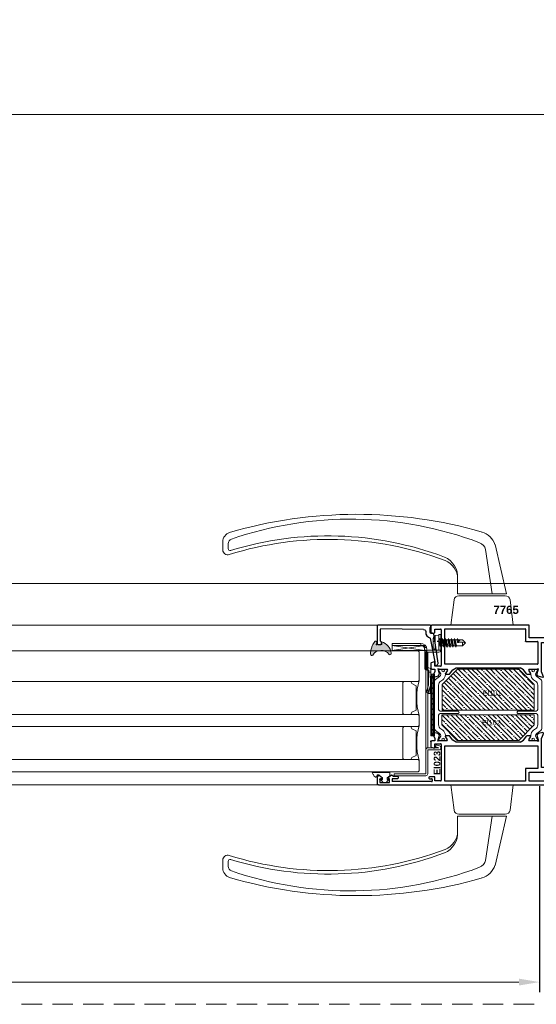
# Model space of a CAD drawing. Header units: millimetres. Extents: x -1427 to 15787, y -1578 to 5789.
# Tile 84 of 146: x 1547 to 1572, y -385 to -337. Entities that reach past the tile are written whole.
import ezdxf

# ---------------------------------------------------------------- set-up
doc = ezdxf.new("R2010")
doc.units = ezdxf.units.MM
for name, pattern in [('2', [1.5, 1, -0.5]), ('CENTER2', [1.125, 0.75, -0.125, 0.125, -0.125]), ('DASHED', [19.05, 12.7, -6.35])]:
    doc.linetypes.add(name, pattern=pattern)
for name, color, linetype, lineweight in [('_Obwiednia', 2, 'Continuous', 30), ('A_wymiary', 7, 'Continuous', 5), ('Akcesoria', 35, 'Continuous', 9), ('Kreskowanie', 252, 'Continuous', 5), ('Obwiednia', 2, 'Continuous', 30), ('Opisy profile', 7, 'Continuous', 20), ('PROFIL', 2, 'Continuous', 18), ('PROMATEC', 7, 'Continuous', 9), ('Przekładka', 4, 'Continuous', 18), ('Stal', 1, 'Continuous', 20), ('Taśma', 130, 'Continuous', 9), ('Uszczelki', 1, 'Continuous', 9), ('WYMIAR', 4, 'Continuous', 9), ('Wypełnienia', 140, 'Continuous', 18)]:
    doc.layers.add(name, color=color, linetype=linetype, lineweight=lineweight)
doc.layers.add('OSIE', color=4, linetype='CENTER2')
doc.styles.add('Arial', font='arial.ttf')
doc.styles.get("Standard").update_dxf_attribs({"font": 'arial.ttf'})
doc.dimstyles.new('1_10', dxfattribs={"dimtxt": 20, "dimasz": 10, "dimexe": 5, "dimexo": 0.625, "dimtad": 1, "dimdec": 0, "dimtxsty": 'Arial', "dimcen": 10, "dimclrd": 1, "dimclre": 1, "dimclrt": 7, "dimadec": 0, "dimazin": 0, "dimtfac": 1, "dimtdec": 0, "dimtmove": 0, "dimatfit": 3, "dimfxl": 1, "dimtfillclr": 7, "dimlwd": -1, "dimarcsym": 0})
doc.dimstyles.new('Renata', dxfattribs={"dimtxt": 5, "dimasz": 5, "dimexe": 1.25, "dimexo": 0.625, "dimtad": 1, "dimdec": 0, "dimtxsty": 'Arial', "dimcen": 2.5, "dimclrd": 1, "dimclre": 1, "dimclrt": 7, "dimadec": 0, "dimazin": 0, "dimtfac": 1, "dimtdec": 0, "dimtmove": 0, "dimatfit": 3, "dimfxl": 1, "dimfxlon": 1, "dimtfillclr": 7, "dimlwd": -1, "dimarcsym": 0})

# ---------------------------------------------------------------- blocks, each defined once
blk = doc.blocks.new('7765P')
at = {"layer": '_Obwiednia'}
for p, q in [((2553.06, 1657.08), (2553.45, 1657.43)), ((2553.45, 1657.43), (2555.89, 1656.45)), ((2568.95, 1659.25), (2569.45, 1659.75)), ((2568.95, 1658.95), (2568.95, 1659.25)), ((2568.95, 1658.95), (2569.15, 1658.75)), ((2569.95, 1658.75), (2569.15, 1658.75)), ((2569.45, 1659.75), (2571.95, 1659.75)), ((2569.95, 1658.75), (2570.15, 1658.75)), ((2570.15, 1658.75), (2570.15, 1658.55)), ((2570.15, 1656.65), (2570.15, 1658.55)), ((2572.45, 1659.75), (2571.95, 1659.75)), ((2572.45, 1659.25), (2572.45, 1659.75)), ((2572.45, 1659.25), (2572.45, 1650.95)), ((2553.06, 1657.08), (2553.66, 1654.86)), ((2554.31, 1654.21), (2553.66, 1654.86)), ((2554.31, 1654.21), (2557.31, 1654.99)), ((2555.89, 1656.45), (2569.95, 1656.45)), ((2557.31, 1654.99), (2557.15, 1654.4)), ((2557.15, 1650.55), (2557.15, 1654.4)), ((2559.55, 1654.45), (2559.55, 1654.65)), ((2559.55, 1654.65), (2559.75, 1654.65)), ((2559.55, 1654.45), (2559.55, 1609.45)), ((2570.45, 1654.65), (2559.75, 1654.65)), ((2569.95, 1656.45), (2570.15, 1656.45)), ((2570.15, 1656.45), (2570.15, 1656.65)), ((2570.45, 1654.65), (2570.65, 1654.65)), ((2570.65, 1654.65), (2570.65, 1654.45)), ((2570.65, 1648.85), (2570.65, 1654.45)), ((2554.65, 1651.05), (2554.95, 1651.22)), ((2554.65, 1649.35), (2554.65, 1651.05)), ((2554.65, 1649.35), (2556.79, 1647.76)), ((2554.95, 1651.22), (2556.7, 1650.25)), ((2556.7, 1650.25), (2557.15, 1650.55)), ((2556.79, 1647.76), (2557.75, 1646.05)), ((2570.65, 1648.85), (2570.65, 1648.65)), ((2570.65, 1648.65), (2570.85, 1648.65)), ((2576.65, 1648.65), (2570.85, 1648.65)), ((2572.45, 1650.95), (2572.45, 1650.45)), ((2572.45, 1650.45), (2572.95, 1650.45)), ((2572.95, 1650.45), (2578.15, 1650.45)), ((2576.65, 1648.65), (2576.85, 1648.65)), ((2576.85, 1648.65), (2576.85, 1648.45)), ((2576.85, 1609.45), (2576.85, 1648.45)), ((2578.15, 1650.45), (2578.65, 1650.45)), ((2578.65, 1650.45), (2578.65, 1649.95)), ((2578.65, 1649.95), (2578.65, 1602.95)), ((2557.75, 1614.84), (2557.75, 1646.05)), ((2556.79, 1613.14), (2557.75, 1614.84)), ((2554.65, 1611.55), (2556.79, 1613.14)), ((2554.65, 1609.85), (2554.65, 1611.55)), ((2554.65, 1609.85), (2554.95, 1609.68)), ((2556.7, 1610.65), (2554.95, 1609.68)), ((2557.15, 1610.35), (2556.7, 1610.65)), ((2557.15, 1606.5), (2557.15, 1610.35)), ((2559.55, 1609.45), (2559.55, 1609.25)), ((2576.85, 1609.25), (2576.85, 1609.45)), ((2553.66, 1606.04), (2553.06, 1603.82)), ((2553.66, 1606.04), (2554.64, 1606.6)), ((2557.31, 1605.91), (2554.64, 1606.6)), ((2557.15, 1606.5), (2557.31, 1605.91)), ((2558.65, 1607.15), (2558.65, 1607.45)), ((2558.65, 1607.45), (2558.95, 1607.45)), ((2558.65, 1607.15), (2558.65, 1604.75)), ((2558.65, 1604.75), (2558.65, 1604.45)), ((2568.69, 1607.45), (2558.95, 1607.45)), ((2559.55, 1609.25), (2559.75, 1609.25)), ((2559.75, 1609.25), (2576.65, 1609.25)), ((2568.69, 1607.45), (2569.62, 1607.45)), ((2576.35, 1607.45), (2569.62, 1607.45)), ((2576.35, 1607.45), (2576.65, 1607.45)), ((2576.65, 1609.25), (2576.85, 1609.25)), ((2576.65, 1607.45), (2576.65, 1607.15)), ((2576.65, 1604.75), (2576.65, 1607.15)), ((2576.65, 1604.45), (2576.65, 1604.75)), ((2553.06, 1603.82), (2553.45, 1603.47)), ((2553.45, 1603.47), (2555.89, 1604.45)), ((2557.15, 1604.45), (2555.89, 1604.45)), ((2557.15, 1602.95), (2557.15, 1604.45)), ((2557.15, 1602.95), (2557.15, 1602.45)), ((2557.15, 1602.45), (2557.65, 1602.45)), ((2559.98, 1602.45), (2557.65, 1602.45)), ((2558.65, 1604.45), (2558.95, 1604.45)), ((2558.95, 1604.45), (2560.35, 1604.45)), ((2559.98, 1602.45), (2560.27, 1602.67)), ((2560.64, 1604.07), (2560.27, 1602.67)), ((2560.35, 1604.45), (2560.64, 1604.07)), ((2574.66, 1604.07), (2574.95, 1604.45)), ((2575.04, 1602.67), (2574.66, 1604.07)), ((2574.95, 1604.45), (2576.35, 1604.45)), ((2575.33, 1602.45), (2575.04, 1602.67)), ((2578.15, 1602.45), (2575.33, 1602.45)), ((2576.35, 1604.45), (2576.65, 1604.45)), ((2578.15, 1602.45), (2578.65, 1602.45)), ((2578.65, 1602.45), (2578.65, 1602.95))]:
    blk.add_line(p, q, dxfattribs=at)
blk = doc.blocks.new('7765L')
at = {"layer": '_Obwiednia'}
for p, q in [((2500.65, 1672.15), (2500.65, 1672.45)), ((2500.65, 1672.45), (2500.95, 1672.45)), ((2500.65, 1576.95), (2500.65, 1672.15)), ((2500.95, 1672.45), (2503.85, 1672.45)), ((2503.85, 1672.45), (2504.15, 1672.45)), ((2504.15, 1672.45), (2504.15, 1672.15)), ((2504.15, 1672.15), (2504.15, 1670.98)), ((2501.85, 1670.9), (2501.85, 1671.2)), ((2501.85, 1671.2), (2502.15, 1671.2)), ((2501.85, 1670.9), (2501.85, 1667.5)), ((2501.85, 1667.5), (2501.85, 1667.2)), ((2501.85, 1667.2), (2502.15, 1667.2)), ((2502.85, 1671.2), (2502.15, 1671.2)), ((2502.15, 1667.2), (2502.85, 1667.2)), ((2502.85, 1671.2), (2503.15, 1671.2)), ((2502.85, 1667.2), (2503.15, 1667.5)), ((2503.15, 1671.2), (2503.15, 1670.9)), ((2503.15, 1670.75), (2503.15, 1670.9)), ((2503.3, 1670.49), (2503.15, 1670.75)), ((2503.15, 1667.65), (2503.3, 1667.91)), ((2503.15, 1667.5), (2503.15, 1667.65)), ((2503.3, 1670.49), (2503.6, 1670.49)), ((2503.3, 1667.91), (2503.6, 1667.91)), ((2504, 1670.72), (2503.6, 1670.49)), ((2503.6, 1667.91), (2504, 1667.68)), ((2504, 1670.72), (2504.15, 1670.98)), ((2504, 1667.68), (2504.15, 1667.42)), ((2504.15, 1667.42), (2504.15, 1665.75)), ((2502.45, 1665.65), (2502.45, 1665.95)), ((2502.45, 1665.95), (2502.75, 1665.95)), ((2502.45, 1665.65), (2502.45, 1650.95)), ((2502.86, 1665.95), (2502.75, 1665.95)), ((2503.45, 1665.45), (2502.86, 1665.95)), ((2503.85, 1665.45), (2503.45, 1665.45)), ((2503.85, 1665.45), (2504.15, 1665.75)), ((2506.85, 1659.25), (2506.85, 1659.75)), ((2506.85, 1659.75), (2507.35, 1659.75)), ((2506.85, 1650.95), (2506.85, 1659.25)), ((2507.35, 1659.75), (2509.85, 1659.75)), ((2509.15, 1658.55), (2509.15, 1658.75)), ((2509.15, 1658.75), (2509.35, 1658.75)), ((2509.15, 1658.55), (2509.15, 1656.65)), ((2510.15, 1658.75), (2509.35, 1658.75)), ((2509.85, 1659.75), (2510.35, 1659.25)), ((2510.15, 1658.75), (2510.35, 1658.95)), ((2510.35, 1659.25), (2510.35, 1658.95)), ((2525.85, 1657.43), (2523.41, 1656.45)), ((2525.85, 1657.43), (2526.24, 1657.08)), ((2508.65, 1654.65), (2508.64, 1648.65)), ((2519.75, 1654.65), (2508.65, 1654.65)), ((2509.15, 1656.65), (2509.15, 1656.45)), ((2509.15, 1656.45), (2509.35, 1656.45)), ((2509.35, 1656.45), (2523.41, 1656.45)), ((2519.75, 1609.25), (2519.75, 1654.65)), ((2524.99, 1654.21), (2521.99, 1654.99)), ((2522.15, 1654.4), (2521.99, 1654.99)), ((2522.15, 1654.4), (2522.15, 1650.55)), ((2524.99, 1654.21), (2525.72, 1655)), ((2526.24, 1657.08), (2525.72, 1655)), ((2502.45, 1650.95), (2502.45, 1650.45)), ((2502.45, 1650.45), (2502.95, 1650.45)), ((2508.64, 1648.65), (2502.45, 1648.65)), ((2502.45, 1648.65), (2502.45, 1609.25)), ((2502.95, 1650.45), (2506.35, 1650.45)), ((2506.35, 1650.45), (2506.85, 1650.45)), ((2506.85, 1650.45), (2506.85, 1650.95)), ((2521.55, 1646.05), (2522.51, 1647.76)), ((2522.15, 1650.55), (2522.6, 1650.25)), ((2522.51, 1647.76), (2524.65, 1649.35)), ((2522.6, 1650.25), (2524.35, 1651.22)), ((2524.35, 1651.22), (2524.65, 1651.05)), ((2524.65, 1651.05), (2524.65, 1649.35)), ((2521.55, 1646.05), (2521.55, 1614.84)), ((2521.55, 1614.84), (2522.51, 1613.14)), ((2522.15, 1610.35), (2522.6, 1610.65)), ((2522.15, 1610.35), (2522.15, 1606.5)), ((2522.51, 1613.14), (2524.65, 1611.55)), ((2522.6, 1610.65), (2524.35, 1609.68)), ((2524.35, 1609.68), (2524.65, 1609.85)), ((2524.65, 1611.55), (2524.65, 1609.85)), ((2502.45, 1609.25), (2519.75, 1609.25)), ((2502.65, 1607.15), (2502.65, 1607.45)), ((2502.65, 1607.45), (2502.95, 1607.45)), ((2502.65, 1607.15), (2502.65, 1604.75)), ((2502.65, 1604.75), (2502.65, 1604.45)), ((2509.69, 1607.45), (2502.95, 1607.45)), ((2520.35, 1607.45), (2509.69, 1607.45)), ((2520.35, 1607.45), (2520.65, 1607.45)), ((2520.65, 1607.45), (2520.65, 1607.15)), ((2520.65, 1604.75), (2520.65, 1607.15)), ((2520.65, 1604.45), (2520.65, 1604.75)), ((2521.99, 1605.91), (2524.99, 1606.69)), ((2522.15, 1606.5), (2521.99, 1605.91)), ((2524.99, 1606.69), (2525.72, 1605.9)), ((2525.72, 1605.9), (2526.24, 1603.82)), ((2502.25, 1602.75), (2502.25, 1603.05)), ((2502.25, 1603.05), (2502.55, 1603.05)), ((2502.25, 1602.75), (2502.25, 1583.55)), ((2503.35, 1603.05), (2502.55, 1603.05)), ((2502.65, 1604.45), (2502.95, 1604.45)), ((2502.95, 1604.45), (2504.15, 1604.45)), ((2503.35, 1603.05), (2503.65, 1603.05)), ((2503.65, 1603.05), (2503.65, 1602.75)), ((2503.65, 1601.75), (2503.65, 1602.75)), ((2503.65, 1601.75), (2503.95, 1601.45)), ((2504.35, 1601.45), (2503.95, 1601.45)), ((2504.15, 1604.45), (2504.65, 1604.45)), ((2504.35, 1601.45), (2504.65, 1601.75)), ((2504.65, 1604.45), (2504.65, 1603.95)), ((2504.65, 1603.95), (2504.65, 1601.75)), ((2518.66, 1604.07), (2518.95, 1604.45)), ((2519.04, 1602.67), (2518.66, 1604.07)), ((2518.95, 1604.45), (2520.35, 1604.45)), ((2519.33, 1602.45), (2519.04, 1602.67)), ((2521.65, 1602.45), (2519.33, 1602.45)), ((2520.35, 1604.45), (2520.65, 1604.45)), ((2521.65, 1602.45), (2522.15, 1602.45)), ((2523.41, 1604.45), (2522.15, 1604.45)), ((2522.15, 1604.45), (2522.15, 1602.95)), ((2522.15, 1602.45), (2522.15, 1602.95)), ((2523.41, 1604.45), (2525.85, 1603.47)), ((2525.85, 1603.47), (2526.24, 1603.82)), ((2503.65, 1586.25), (2503.95, 1586.55)), ((2503.65, 1586.25), (2503.65, 1583.55)), ((2504.65, 1586.55), (2503.95, 1586.55)), ((2504.65, 1586.55), (2504.95, 1586.25)), ((2504.95, 1584.05), (2504.95, 1586.25)), ((2501.85, 1577.65), (2501.85, 1582.35)), ((2501.85, 1582.35), (2503.55, 1582.35)), ((2503.65, 1583.55), (2502.25, 1583.55)), ((2503.55, 1582.35), (2503.55, 1581.85)), ((2504.09, 1581.66), (2503.55, 1581.85)), ((2505.34, 1583.24), (2504.09, 1581.66)), ((2504.95, 1584.05), (2505.34, 1583.24)), ((2500.65, 1576.95), (2500.65, 1576.45)), ((2500.65, 1576.45), (2501.15, 1576.45)), ((2501.15, 1576.45), (2504.95, 1576.45)), ((2503.35, 1577.65), (2501.85, 1577.65)), ((2503.35, 1577.65), (2503.55, 1577.65)), ((2503.55, 1578.65), (2504.09, 1578.84)), ((2503.55, 1578.65), (2503.55, 1577.85)), ((2503.55, 1577.65), (2503.55, 1577.85)), ((2505.34, 1577.26), (2504.09, 1578.84)), ((2504.95, 1576.45), (2505.34, 1577.26))]:
    blk.add_line(p, q, dxfattribs=at)
blk = doc.blocks.new('przekł_DL')
at = {"layer": 'Przekładka'}
for p, q in [((3, 11.4), (3, 2.79)), ((4.2, 2.78), (4.2, 11.4)), ((-17.5, 5.9), (-17.5, 5)), ((-17.5, 5.9), (-17.5, 5)), ((-16.81, 6.2), (-17.2, 6.2)), ((-15.2, 5.3), (-16.7, 6.17)), ((-14.79, 5.28), (-15.1, 5.28)), ((15.1, 5.28), (14.79, 5.28)), ((16.7, 6.17), (15.2, 5.3)), ((17.2, 6.2), (16.81, 6.2)), ((17.5, 5), (17.5, 5.9)), ((17.5, 5), (17.5, 5.9)), ((-17.5, 3.35), (-17.5, 2.45)), ((-17.5, 3.35), (-17.5, 2.45)), ((-17.2, 4.7), (-17.08, 4.7)), ((-17.08, 3.65), (-17.2, 3.65)), ((-17.2, 2.15), (-16.81, 2.15)), ((-16.71, 2.18), (-15.2, 3.05)), ((-15.1, 3.08), (-14.97, 3.08)), ((-13.84, 2.49), (-12.4, 0.43)), ((-11.68, 3.07), (-12.33, 4)), ((-11.58, 0), (11.58, 0)), ((2.21, 2), (-9.64, 2)), ((9.64, 2), (4.98, 2)), ((12.33, 4), (11.68, 3.07)), ((12.4, 0.43), (13.84, 2.49)), ((14.97, 3.08), (15.1, 3.08)), ((15.2, 3.05), (16.71, 2.18)), ((16.81, 2.15), (17.2, 2.15)), ((17.08, 4.7), (17.2, 4.7)), ((17.2, 3.65), (17.08, 3.65)), ((17.5, 2.45), (17.5, 3.35)), ((17.5, 2.45), (17.5, 3.35))]:
    blk.add_line(p, q, dxfattribs=at)
for centre, radius, start, end in [((3.6, 11.41), 0.6, 359.3007, 180.6993), ((-17.2, 5.9), 0.3, 89.98, 180.0206), ((-17.2, 5), 0.3, 179.9998, 269.9986), ((-16.81, 5.99), 0.209, 59.3532, 90.6481), ((-15.09, 5.5), 0.227, 241.8344, 268.1634), ((-14.79, 2.28), 3, 34.9905, 90.0094), ((14.79, 2.28), 3, 89.9906, 145.0095), ((15.09, 5.5), 0.227, 271.8366, 298.1656), ((16.81, 5.99), 0.209, 89.3519, 120.6468), ((17.2, 5.9), 0.3, 359.9794, 90.02), ((17.2, 5), 0.3, 270.0014, 0.0002), ((-17.2, 3.35), 0.3, 89.9704, 180.0302), ((-17.2, 2.45), 0.299, 179.8914, 270.1092), ((-16.75, 4.18), 0.62, 237.8597, 122.1429), ((-16.81, 2.35), 0.2, 270.0018, 300), ((-15.1, 2.88), 0.198, 90.1848, 119.817), ((-14.98, 1.69), 1.39, 35.2383, 89.7623), ((-11.58, 1), 1, 215, 270), ((-9.64, 4.5), 2.5, 215.0141, 269.9857), ((2.2, 2.8), 0.796, 270.3006, 359.6993), ((4.99, 2.79), 0.79, 180.7143, 269.2857), ((9.64, 4.5), 2.5, 270.0143, 324.9859), ((11.58, 1), 1, 270, 325), ((14.98, 1.69), 1.39, 90.2377, 144.7617), ((15.1, 2.88), 0.198, 60.183, 89.8152), ((16.75, 4.18), 0.62, 57.8571, 302.1403), ((16.81, 2.35), 0.2, 240, 269.9982), ((17.2, 3.35), 0.3, 359.9698, 90.0296), ((17.2, 2.45), 0.299, 269.8908, 0.1086)]:
    blk.add_arc(centre, radius, start, end, dxfattribs=at)
blk = doc.blocks.new('7765DL')
at = {"layer": 'Obwiednia'}
for name in ['7765L', '7765P']:
    blk.add_blockref(name, (-2578.65, -1626.45), dxfattribs=at)
at = {"layer": 'PROFIL', "linetype": 'ByBlock', "rotation": 180}
blk.add_blockref('przekł_DL', (-39, 30.15), dxfattribs=at)
at = {"layer": 'PROFIL', "linetype": 'ByBlock', "xscale": -1}
blk.add_blockref('przekł_DL', (-39, -22.18), dxfattribs=at)
blk = doc.blocks.new('EI102')
at = {"layer": 'PROMATEC'}
h = blk.add_hatch(dxfattribs=at)
h.set_pattern_fill('ANSI35', color=256, scale=0.5, style=0)
h.set_pattern_definition([(45, (-2188.1716, -1880.2186), (-2.245064, 2.245064), []), (45, (-2185.9265, -1880.2186), (-2.245064, 2.245064), [3.96875, -0.79375, 0, -0.79375])])
h.paths.add_polyline_path([(-7.5, -12.5), (0, -5), (0, 0), (-45, 0), (-45, -5), (-37.5, -12.5)])
blk.add_lwpolyline([(-7.5, -12.5), (0, -5), (0, 0), (-45, 0), (-45, -5), (-37.5, -12.5), (-7.5, -12.5)], close=True, dxfattribs=at)
at = {"layer": 'Opisy profile', "linetype": 'ByBlock'}
blk.add_attdef('EI102', (-28.77, -5.1), '', height=2.5, dxfattribs=at)
blk = doc.blocks.new('EI101')
at = {"layer": 'PROMATEC'}
h = blk.add_hatch(dxfattribs=at)
h.set_pattern_fill('ANSI35', color=256, scale=0.5, style=0)
h.set_pattern_definition([(45, (-2188.1716, -1881.4186), (-2.245064, 2.245064), []), (45, (-2185.9265, -1881.4186), (-2.245064, 2.245064), [3.96875, -0.79375, 0, -0.79375])])
h.paths.add_polyline_path([(-37.5, 20), (-45, 12.5), (-45, 0), (-38.67, 0), (-6.16, 0), (0, 0), (0, 12.5), (-7.5, 20)])
blk.add_lwpolyline([(-37.5, 20), (-45, 12.5), (-45, 0), (-38.67, 0, -0.000408), (-38.67, 0), (-6.16, 0, -0.000408), (-6.16, 0), (0, 0), (0, 12.5), (-7.5, 20), (-37.5, 20)], format="xyb", close=True, dxfattribs=at)
at = {"layer": 'Opisy profile', "linetype": 'ByBlock'}
blk.add_attdef('EI101', (-28.56, 7.11), '', height=2.5, dxfattribs=at)
blk = doc.blocks.new('EI030')
at = {"layer": 'Taśma'}
h = blk.add_hatch(dxfattribs=at)
h.set_pattern_fill('CORK', color=256, scale=0.2, angle=270, style=0)
h.set_pattern_definition([(90, (2819.29845, -4380.0312), (0.635, 1e-16), []), (315, (2818.981, -4379.7137), (-1.27000055, -1.27000055), [0.898026, -0.898026]), (315, (2818.981, -4379.555), (-1.27000055, -1.27000055), [0.898026, -0.898026]), (315, (2818.981, -4379.3962), (-1.27000055, -1.27000055), [0.898026, -0.898026])])
h.paths.add_polyline_path([(1100.2, 833.47), (1102.1, 833.47), (1102.1, 863.47), (1100.2, 863.47)])
at = {"layer": 'Wypełnienia'}
blk.add_lwpolyline([(1102.1, 863.47), (1102.1, 833.47), (1100.2, 833.47), (1100.2, 863.47)], close=True, dxfattribs=at)
blk = doc.blocks.new('EI023')
at = {"layer": 'OSIE', "ltscale": 3}
blk.add_line((1748.49, -1391.98), (1748.49, -1386.19), dxfattribs=at)
at = {"layer": 'Stal'}
for p, q in [((1683.99, -1366.8), (1682.99, -1366.8)), ((1682.99, -1382.22), (1682.99, -1366.8)), ((1683.99, -1366.8), (1683.99, -1382.19)), ((1683.31, -1382.86), (1682.99, -1382.22)), ((1683.99, -1383.19), (1683.31, -1382.86)), ((1683.99, -1382.19), (1743.29, -1382.19)), ((1683.99, -1383.19), (1695.69, -1383.19)), ((1695.69, -1383.19), (1695.69, -1388.59)), ((1696.69, -1383.19), (1743.29, -1383.19)), ((1696.69, -1383.19), (1696.69, -1388.59)), ((1743.29, -1383.19), (1743.29, -1382.19)), ((1743.99, -1382.44), (1743.29, -1382.19)), ((1743.29, -1383.19), (1743.29, -1388.59)), ((1744.29, -1383.19), (1743.99, -1382.44)), ((1744.29, -1383.19), (1744.29, -1389.59)), ((1696.69, -1388.59), (1697.24, -1386.99)), ((1697.24, -1386.99), (1698.19, -1387.31)), ((1697.63, -1388.91), (1698.19, -1387.31)), ((1743.29, -1388.59), (1743.54, -1389.25)), ((1743.54, -1389.25), (1744.29, -1389.59)), ((1744.29, -1388.59), (1751.99, -1388.59)), ((1744.29, -1389.59), (1751.99, -1389.59)), ((1751.99, -1388.59), (1751.99, -1389.59))]:
    blk.add_line(p, q, dxfattribs=at)
for centre, start, end in [((1695.69, -1383.19), 0, 90), ((1696.69, -1388.59), 180, 340.9854)]:
    blk.add_arc(centre, 1, start, end, dxfattribs=at)
blk = doc.blocks.new('G008D_ogolny')
at = {"layer": 'Uszczelki'}
blk.add_lwpolyline([(-2.88, 3.85, 0.429891), (-3.67, 3.72), (-4.02, 3.02, -0.507698), (-4.71, 2.89, -0.079552), (-5.48, 3.85, -0.054426), (-6.09, 5.1), (-0.98, 5.1), (2.3, 5.1, -0.414214), (2.5, 4.9), (2.5, 3.63, -0.221695), (2.43, 3.47), (1.22, 2.46, 0.221695), (1.15, 2.31), (1.15, 1.8, 0.414214), (1.35, 1.6), (1.6, 1.6, -0.636522), (1.72, 1.35), (0.75, 0.2), (-0.75, 0.2), (-1.72, 1.35, -0.636522), (-1.6, 1.6), (-1.35, 1.6, 0.414214), (-1.15, 1.8), (-1.15, 2.31, 0.221695), (-1.22, 2.46)], format="xyb", close=True, dxfattribs=at)
blk = doc.blocks.new('WZMOCNIENIE DO DYLATACJI')
at = {"layer": 'Akcesoria'}
for p, q in [((-15.94, -1.1), (-15.94, 6.02)), ((-14.11, 3.98), (-13.43, 3.98)), ((-13.43, 3.98), (-14.11, 1.05)), ((-14.11, 3.98), (-14.11, 1.05)), ((-14.11, 1.05), (-13.71, 0.4)), ((-13.71, 0.4), (-13.03, 4.64)), ((-13.03, 4.64), (-13.71, 0.4)), ((-13.71, 0.4), (-13.36, 1.05)), ((-13.03, 4.64), (-13.43, 3.98)), ((-13.36, 1.05), (-12.68, 3.98)), ((-12.68, 3.98), (-13.36, 1.05)), ((-12.68, 3.98), (-13.36, 1.05)), ((-13.36, 1.05), (-12.68, 3.98)), ((-13.36, 1.05), (-12.69, 1.05)), ((-12.68, 3.98), (-13.03, 4.64)), ((-12.69, 1.05), (-12.01, 3.98)), ((-12.01, 3.98), (-12.69, 1.05)), ((-12.01, 3.98), (-12.69, 1.05)), ((-12.69, 1.05), (-12.01, 3.98)), ((-12.69, 1.05), (-12.01, 3.98)), ((-12.01, 3.98), (-12.69, 1.05)), ((-12.69, 1.05), (-12.01, 3.98)), ((-12.69, 1.05), (-12.01, 3.98)), ((-12.69, 1.05), (-12.29, 0.4)), ((-12.01, 3.98), (-12.68, 3.98)), ((-12.29, 0.4), (-11.61, 4.64)), ((-11.61, 4.64), (-12.29, 0.4)), ((-12.29, 0.4), (-11.94, 1.05)), ((-11.61, 4.64), (-12.01, 3.98)), ((-11.26, 3.98), (-11.94, 1.05)), ((-11.94, 1.05), (-11.26, 3.98)), ((-11.94, 1.05), (-11.23, 1.05)), ((-11.26, 3.98), (-11.61, 4.64)), ((-10.54, 3.98), (-11.26, 3.98)), ((-11.23, 1.05), (-10.54, 3.98)), ((-10.54, 3.98), (-11.23, 1.05)), ((-11.23, 1.05), (-10.54, 3.98)), ((-11.23, 1.05), (-10.54, 3.98)), ((-11.23, 1.05), (-10.54, 3.98)), ((-11.23, 1.05), (-10.54, 3.98)), ((-10.54, 3.98), (-11.23, 1.05)), ((-10.54, 3.98), (-11.23, 1.05)), ((-10.54, 3.98), (-11.23, 1.05)), ((-11.23, 1.05), (-10.54, 3.98)), ((-10.54, 3.98), (-11.23, 1.05)), ((-10.54, 3.98), (-11.23, 1.05)), ((-10.54, 3.98), (-11.23, 1.05)), ((-11.23, 1.05), (-10.83, 0.4)), ((-10.83, 0.4), (-11.23, 1.05)), ((-10.83, 0.4), (-11.23, 1.05)), ((-10.83, 0.4), (-11.23, 1.05)), ((-10.83, 0.4), (-11.23, 1.05)), ((-10.83, 0.4), (-10.15, 4.64)), ((-10.15, 4.64), (-10.83, 0.4)), ((-10.15, 4.64), (-10.83, 0.4)), ((-10.83, 0.4), (-10.15, 4.64)), ((-10.83, 0.4), (-10.15, 4.64)), ((-10.15, 4.64), (-10.83, 0.4)), ((-10.15, 4.64), (-10.83, 0.4)), ((-10.83, 0.4), (-10.15, 4.64)), ((-10.15, 4.64), (-10.83, 0.4)), ((-10.15, 4.64), (-10.83, 0.4)), ((-10.83, 0.4), (-10.15, 4.64)), ((-10.83, 0.4), (-10.48, 1.05)), ((-10.48, 1.05), (-10.83, 0.4)), ((-10.48, 1.05), (-10.83, 0.4)), ((-10.48, 1.05), (-10.83, 0.4)), ((-10.48, 1.05), (-10.83, 0.4)), ((-10.15, 4.64), (-10.54, 3.98)), ((-10.54, 3.98), (-10.15, 4.64)), ((-10.54, 3.98), (-10.15, 4.64)), ((-10.54, 3.98), (-10.15, 4.64)), ((-10.54, 3.98), (-10.15, 4.64)), ((-10.48, 1.05), (-9.79, 3.98)), ((-9.79, 3.98), (-10.48, 1.05)), ((-9.79, 3.98), (-10.48, 1.05)), ((-9.79, 3.98), (-10.48, 1.05)), ((-9.79, 3.98), (-10.48, 1.05)), ((-10.48, 1.05), (-9.79, 3.98)), ((-10.48, 1.05), (-9.79, 3.98)), ((-9.76, 1.05), (-10.48, 1.05)), ((-9.76, 1.05), (-10.48, 1.05)), ((-9.79, 3.98), (-10.15, 4.64)), ((-10.15, 4.64), (-9.79, 3.98)), ((-10.15, 4.64), (-9.79, 3.98)), ((-10.15, 4.64), (-9.79, 3.98)), ((-10.15, 4.64), (-9.79, 3.98)), ((-9.79, 3.98), (-9.08, 3.98)), ((-9.79, 3.98), (-9.08, 3.98)), ((-9.76, 1.05), (-9.08, 3.98)), ((-9.76, 1.05), (-9.08, 3.98)), ((-9.76, 1.05), (-9.08, 3.98)), ((-9.76, 1.05), (-9.08, 3.98)), ((-9.08, 3.98), (-9.76, 1.05)), ((-9.08, 3.98), (-9.76, 1.05)), ((-9.37, 0.4), (-9.76, 1.05)), ((-9.37, 0.4), (-9.76, 1.05)), ((-9.37, 0.4), (-9.76, 1.05)), ((-9.37, 0.4), (-9.76, 1.05)), ((-8.69, 4.64), (-9.37, 0.4)), ((-9.37, 0.4), (-8.69, 4.64)), ((-9.37, 0.4), (-8.69, 4.64)), ((-8.69, 4.64), (-9.37, 0.4)), ((-8.69, 4.64), (-9.37, 0.4)), ((-9.37, 0.4), (-8.69, 4.64)), ((-8.69, 4.64), (-9.37, 0.4)), ((-9.37, 0.4), (-8.69, 4.64)), ((-8.69, 4.64), (-9.37, 0.4)), ((-9.01, 1.05), (-9.37, 0.4)), ((-9.01, 1.05), (-9.37, 0.4)), ((-9.01, 1.05), (-9.37, 0.4)), ((-9.01, 1.05), (-9.37, 0.4)), ((-9.08, 3.98), (-8.69, 4.64)), ((-9.08, 3.98), (-8.69, 4.64)), ((-9.08, 3.98), (-8.69, 4.64)), ((-8.33, 3.98), (-9.01, 1.05)), ((-8.33, 3.98), (-9.01, 1.05)), ((-8.33, 3.98), (-9.01, 1.05)), ((-8.33, 3.98), (-9.01, 1.05)), ((-9.01, 1.05), (-8.33, 3.98)), ((-9.01, 1.05), (-8.33, 3.98)), ((-8.34, 1.05), (-9.01, 1.05)), ((-8.34, 1.05), (-9.01, 1.05)), ((-8.69, 4.64), (-8.33, 3.98)), ((-8.69, 4.64), (-8.33, 3.98)), ((-8.69, 4.64), (-8.33, 3.98)), ((-8.69, 4.64), (-8.33, 3.98)), ((-8.69, 4.64), (-8.69, 4.64)), ((-8.34, 1.05), (-7.66, 3.98)), ((-8.34, 1.05), (-7.66, 3.98)), ((-8.34, 1.05), (-7.66, 3.98)), ((-8.34, 1.05), (-7.66, 3.98)), ((-7.66, 3.98), (-8.34, 1.05)), ((-7.66, 3.98), (-8.34, 1.05)), ((-7.95, 0.4), (-8.34, 1.05)), ((-7.95, 0.4), (-8.34, 1.05)), ((-7.95, 0.4), (-8.34, 1.05)), ((-7.95, 0.4), (-8.34, 1.05)), ((-8.33, 3.98), (-7.66, 3.98)), ((-8.33, 3.98), (-7.66, 3.98)), ((-7.26, 4.64), (-7.95, 0.4)), ((-7.26, 4.64), (-7.95, 0.4)), ((-7.26, 4.64), (-7.95, 0.4)), ((-7.26, 4.64), (-7.95, 0.4)), ((-7.26, 4.64), (-7.95, 0.4)), ((-7.95, 0.4), (-7.26, 4.64)), ((-7.95, 0.4), (-7.26, 4.64)), ((-7.95, 0.4), (-7.26, 4.64)), ((-7.95, 0.4), (-7.26, 4.64)), ((-7.59, 1.05), (-7.95, 0.4)), ((-7.59, 1.05), (-7.95, 0.4)), ((-7.59, 1.05), (-7.95, 0.4)), ((-7.59, 1.05), (-7.95, 0.4)), ((-7.66, 3.98), (-7.26, 4.64)), ((-7.66, 3.98), (-7.26, 4.64)), ((-7.66, 3.98), (-7.26, 4.64)), ((-7.66, 3.98), (-7.26, 4.64)), ((-7.59, 1.05), (-6.91, 3.98)), ((-7.59, 1.05), (-6.91, 3.98)), ((-7.59, 1.05), (-6.91, 3.98)), ((-6.91, 3.98), (-7.59, 1.05)), ((-6.91, 3.98), (-7.59, 1.05)), ((-6.91, 3.98), (-7.59, 1.05)), ((-6.91, 3.98), (-7.59, 1.05)), ((-6.88, 1.05), (-7.59, 1.05)), ((-6.88, 1.05), (-7.59, 1.05)), ((-6.88, 1.05), (-7.59, 1.05)), ((-7.26, 4.64), (-6.91, 3.98)), ((-7.26, 4.64), (-6.91, 3.98)), ((-7.26, 4.64), (-6.91, 3.98)), ((-7.26, 4.64), (-6.91, 3.98)), ((-6.91, 3.98), (-6.2, 3.98)), ((-6.91, 3.98), (-6.2, 3.98)), ((-6.91, 3.98), (-6.2, 3.98)), ((-6.88, 1.05), (-6.2, 3.98)), ((-6.88, 1.05), (-6.2, 3.98)), ((-6.88, 1.05), (-6.2, 3.98)), ((-6.88, 1.05), (-6.2, 3.98)), ((-6.2, 3.98), (-6.88, 1.05)), ((-6.2, 3.98), (-6.88, 1.05)), ((-6.2, 3.98), (-6.88, 1.05)), ((-6.48, 0.4), (-6.88, 1.05)), ((-6.48, 0.4), (-6.88, 1.05)), ((-6.48, 0.4), (-6.88, 1.05)), ((-6.48, 0.4), (-6.88, 1.05)), ((-6.48, 0.4), (-5.8, 4.64)), ((-5.8, 4.64), (-6.48, 0.4)), ((-5.8, 4.64), (-6.48, 0.4)), ((-5.8, 4.64), (-6.48, 0.4)), ((-5.8, 4.64), (-6.48, 0.4)), ((-6.13, 1.05), (-6.48, 0.4)), ((-6.2, 3.98), (-5.8, 4.64)), ((-6.2, 3.98), (-5.8, 4.64)), ((-6.2, 3.98), (-5.8, 4.64)), ((-5.45, 3.98), (-6.13, 1.05)), ((-6.13, 1.05), (-5.45, 3.98)), ((-6.13, 1.05), (-5.45, 3.98)), ((-5.45, 3.98), (-6.13, 1.05)), ((-6.13, 1.05), (-5.45, 3.98)), ((-5.45, 3.98), (-6.13, 1.05)), ((-5.42, 1.05), (-6.13, 1.05)), ((-5.42, 1.05), (-6.13, 1.05)), ((-5.8, 4.64), (-5.45, 3.98)), ((-5.8, 4.64), (-5.8, 4.64)), ((-5.45, 3.98), (-2.57, 3.98)), ((-5.45, 3.98), (-4.73, 3.98)), ((-5.1, 2.4), (-5.42, 1.05)), ((-5.42, 1.05), (-5.1, 2.4)), ((-5.02, 0.4), (-5.42, 1.05)), ((-4.35, 2.4), (-5.1, 2.4)), ((-5.1, 2.4), (-4.71, 1.74)), ((-4.71, 1.74), (-5.02, 0.4)), ((-5.02, 0.4), (-4.71, 1.74)), ((-4.67, 1.05), (-5.02, 0.4)), ((-4.71, 1.74), (-4.35, 2.4)), ((-4.67, 1.05), (-4.49, 1.82)), ((-4.49, 1.82), (-4.67, 1.05)), ((-4.62, 1.05), (-4.67, 1.05)), ((-4.36, 1.05), (-4.62, 1.05)), ((-4.49, 1.82), (-4.4, 2.2)), ((-4.4, 2.2), (-4.49, 1.82)), ((-3.68, 1.05), (-4.49, 1.82)), ((-4.49, 1.82), (-3.68, 1.05)), ((-4.4, 2.2), (-4.35, 2.4)), ((-4.35, 2.4), (-4.4, 2.2)), ((-2.57, 2.2), (-4.4, 2.2)), ((-3.68, 1.05), (-4.36, 1.05)), ((-2.57, 1.05), (-4.35, 1.05)), ((-2.57, 3.98), (-1.11, 2.52)), ((-2.57, 2.2), (-2.57, 3.98)), ((-1.11, 2.52), (-2.57, 1.05)), ((-2.57, 2.2), (-1.11, 2.52)), ((-2.57, 2.2), (-1.11, 2.52)), ((-1.11, 2.52), (-2.57, 1.05)), ((-1.11, 2.52), (-2.57, 2.2))]:
    blk.add_line(p, q, dxfattribs=at)
blk.add_lwpolyline([(-16.9, 0.46), (-16.9, 0.26, 0.21649), (-15.94, -1.1), (-15.94, 6.02, 0.21649), (-16.9, 4.66), (-16.9, 4.46)], format="xyb", close=True, dxfattribs=at)
blk.add_lwpolyline([(-15.94, -1.1), (-14.11, -1.21), (-14.11, 6.13), (-15.94, 6.02)], close=True, dxfattribs=at)
blk = doc.blocks.new('7910')
at = {"layer": 'Obwiednia'}
for p, q in [((0, 0.7), (0.3, 1)), ((0, 0.7), (0, -0.7)), ((9.2, 1), (0.3, 1)), ((9.2, 1), (9.5, 0.7)), ((9.5, -24.8), (9.5, 0.7)), ((0, -0.7), (0.3, -1)), ((0.3, -1), (1.2, -1)), ((1.2, -1), (1.5, -0.7)), ((1.5, -0.7), (1.56, -0.56)), ((1.56, -0.56), (1.7, -0.5)), ((1.7, -0.5), (7.5, -0.5)), ((7.33, -21.62), (7.7, -0.7)), ((7.5, -0.5), (7.7, -0.7)), ((3.58, -23.92), (3.27, -24.69)), ((4.22, -23.19), (3.58, -23.92)), ((4.99, -22.76), (4.22, -23.19)), ((5.9, -22.6), (4.99, -22.76)), ((6.33, -22.6), (5.9, -22.6)), ((6.86, -22.45), (6.33, -22.6)), ((7.18, -22.12), (6.86, -22.45)), ((7.33, -21.62), (7.18, -22.12)), ((-10, -27.1), (-10.2, -27.3)), ((-10.2, -27.3), (-10.2, -27.64)), ((-10.2, -27.64), (-10.08, -28.11)), ((-10.08, -28.11), (-9.82, -28.43)), ((-8.52, -27.1), (-10, -27.1)), ((-9.82, -28.43), (-9.46, -28.61)), ((-9.46, -28.61), (-9.2, -28.64)), ((-9.2, -28.64), (-9.06, -28.63)), ((-9.06, -28.63), (5.23, -26.62)), ((3.11, -24.84), (-8.48, -27.1)), ((3.11, -24.84), (3.27, -24.69)), ((5.23, -26.62), (5.4, -26.43)), ((5.4, -25.31), (5.55, -24.95)), ((5.4, -26.43), (5.4, -25.31)), ((5.55, -24.95), (5.9, -24.8)), ((5.9, -24.8), (8.3, -24.8)), ((8.3, -24.8), (8.6, -25.1)), ((8.6, -25.1), (9.2, -25.1)), ((9.2, -25.1), (9.5, -24.8))]:
    blk.add_line(p, q, dxfattribs=at)
blk.add_arc((-8.52, -26.9), 0.2, 270, 281, dxfattribs=at)
blk = doc.blocks.new('EI024.1')
at = {"layer": 'Stal'}
for p, q in [((-1, -14), (-1, 0)), ((-1, 0), (0, 0)), ((0, 0), (0, -14)), ((-1, -14), (-1.24, -14.95)), ((0, -14), (-0.18, -15.04)), ((-24.47, -17.6), (-24.5, -18.6)), ((-24.5, -18.6), (-13, -19)), ((-24.47, -17.6), (-24.34, -17.6)), ((-24.34, -17.6), (-24.05, -16.65)), ((-20.5, -18.74), (-24.34, -17.6)), ((-20.34, -17.74), (-24.05, -16.65)), ((-20.34, -17.74), (-13, -18)), ((-13, -18), (-13, -17)), ((-12.31, -18.72), (-13, -19)), ((-12, -18), (-12.31, -18.72)), ((-12, -16), (-3, -16)), ((-12, -17), (-3, -17)), ((-12, -17), (-12, -18)), ((-2.2, -15.83), (-3, -16)), ((-1.83, -16.76), (-3, -17)), ((-1.59, -15.41), (-2.2, -15.83)), ((-0.88, -16.12), (-1.83, -16.76)), ((-1.24, -14.95), (-1.59, -15.41)), ((-0.18, -15.04), (-0.88, -16.12))]:
    blk.add_line(p, q, dxfattribs=at)
at = {"layer": 'Stal', "linetype": 'DASHED'}
for p, q in [((0, -14), (-1, -14)), ((-14, -17.97), (-14.03, -18.96)), ((-12, -17), (-13, -17)), ((-10, -17), (-10, -16)), ((-7.5, -17), (-7.5, -16)), ((-6, -17), (-6, -16)), ((-3.5, -17), (-3.5, -16)), ((-2, -16.8), (-2, -15.7))]:
    blk.add_line(p, q, dxfattribs=at)
at = {"layer": 'Stal'}
blk.add_arc((-12, -17), 1, 90, 180, dxfattribs=at)
blk = doc.blocks.new('EG003')
at = {"layer": 'Kreskowanie', "linetype": 'ByBlock'}
h = blk.add_hatch(color=256, dxfattribs=at)
h.dxf.hatch_style = 1
h.paths.add_polyline_path([(0.25, 1.48), (0.85, 1.2, 0.54487), (1.7, 1.75, 0.204165), (1.58, 2.04, 0.105533), (-0.54, 3.37), (-1.71, 3.79, 0.087489), (-3.76, 4.15), (-4.7, 4.15, 0.70128), (-5.08, 3.09, -0.535639), (-4.8, -4.9, 0.882798), (-4.13, -5.88, 0.29814), (1.3, -1.25), (0.2, -1.25, -0.414214), (0, -1.05), (0, 1.05, -0.898215)])
at = {"layer": 'Uszczelki'}
blk.add_lwpolyline([(-4.13, -5.88, 0.29814), (1.3, -1.25), (0.2, -1.25, -0.414214), (0, -1.05), (0, 1.05, -0.898215), (0.25, 1.48), (0.85, 1.2, 0.54487), (1.7, 1.75, 0.204165), (1.58, 2.04, 0.105533), (-0.54, 3.37), (-1.71, 3.79, 0.087489), (-3.76, 4.15), (-4.7, 4.15, 0.70128), (-5.08, 3.09, -0.535639), (-4.8, -4.9, 0.882798)], format="xyb", close=True, dxfattribs=at)
blk = doc.blocks.new('EI043')
at = {"layer": 'WYMIAR'}
for p, q in [((1080.86, 835.13), (1096.66, 835.13)), ((1080.86, 835.13), (1096.66, 832.63)), ((1096.66, 835.13), (1080.86, 832.63)), ((1080.86, 832.63), (1080.86, 835.13)), ((1080.86, 832.63), (1096.66, 832.63)), ((1096.66, 832.63), (1096.66, 835.13))]:
    blk.add_line(p, q, dxfattribs=at)
blk = doc.blocks.new('klamka_dz')
at = {"layer": 'Akcesoria'}
for p, q in [((-14.58, 3.7), (-0.56, 6.98)), ((-14.58, 3.7), (-0.56, 6.98)), ((-0.56, 6.98), (-0.56, 2.9)), ((-0.56, 6.98), (-0.56, -6.98)), ((-13.16, 1), (-0.56, 2.9)), ((-0.56, 2.9), (-13.16, 1)), ((-0.56, 2.9), (-0.56, -6.98)), ((-0.56, -6.98), (-4.83, -6.98)), ((-0.56, -6.98), (-4.83, -6.98)), ((-14.84, -72.43), (-13.45, -72.43)), ((-13.45, -72.43), (-14.84, -72.43)), ((-13.06, -73.96), (-15.38, -73.96)), ((-13.06, -73.96), (-15.38, -73.96))]:
    blk.add_line(p, q, dxfattribs=at)
blk.add_lwpolyline([(1.21, -7.98, -0.375902), (0, -6.59), (0, 6.59, -0.375902), (1.21, 7.98), (8.37, 8.93), (8.37, -8.93)], format="xyb", close=True, dxfattribs=at)
for centre, radius, start, end in [((-12.82, -1.6), 5.58, 108.4349, 163.5054), ((-12.82, -1.6), 5.58, 108.4349, 163.5054), ((-12.53, -1.72), 2.79, 103.1614, 158.8426), ((-12.53, -1.72), 2.79, 103.1614, 158.8426), ((106.01, -35.78), 129.23, 163.9308, 196.2796), ((106.01, -35.78), 129.23, 163.9308, 196.2796), ((82.14, -37.52), 104, 159.2682, 199.0826), ((82.14, -37.52), 104, 159.2682, 199.0826), ((-5.37, -13.11), 6.15, 84.9286, 157.3259), ((-4.83, -12.56), 5.58, 90, 158.9696), ((-4.83, -12.56), 5.58, 90, 158.9696), ((77.56, -43.96), 94.63, 159.445, 197.0608), ((78.72, -43.81), 94.79, 159.4638, 197.3735), ((78.72, -43.81), 94.79, 159.4638, 197.3735), ((-15.38, -71.17), 2.79, 197.5934, 270), ((-15.38, -71.17), 2.79, 197.5934, 270), ((-14.84, -71.04), 1.4, 200.4113, 270), ((-14.84, -71.04), 1.4, 200.4113, 270), ((-13.45, -71.88), 0.558, 270, 18.6285), ((-13.45, -71.88), 0.558, 270, 15.559), ((-13.06, -72.56), 1.4, 270, 18.9063), ((-13.06, -72.56), 1.4, 270, 18.9063), ((77.76, -43.83), 94.86, 197.0847, 197.1028)]:
    blk.add_arc(centre, radius, start, end, dxfattribs=at)
blk = doc.blocks.new('*D81')
at = {"layer": 'DEFPOINTS', "color": 0, "transparency": 16777216}
for p in [(74366.59, -6834.51), (75266.59, -6834.51), (75266.59, -6930.7)]:
    blk.add_point(p, dxfattribs=at)
at = {"layer": 'WYMIAR', "color": 1, "lineweight": -2, "transparency": 16777216}
for p, q in [((74366.59, -6835.14), (74366.59, -6935.7)), ((75266.59, -6835.14), (75266.59, -6935.7))]:
    blk.add_line(p, q, dxfattribs=at)
at = {"layer": 'WYMIAR', "color": 1, "transparency": 16777216}
blk.add_line((74376.59, -6930.7), (75256.59, -6930.7), dxfattribs=at)
for points in [[(74376.59, -6929.03), (74376.59, -6932.37), (74366.59, -6930.7)], [(75256.59, -6929.03), (75256.59, -6932.37), (75266.59, -6930.7)]]:
    blk.add_solid(points, dxfattribs=at)
at = {"layer": 'WYMIAR', "color": 7, "transparency": 16777216, "insert": (74816.59, -6917.08), "char_height": 20, "attachment_point": 5, "style": 'Arial'}
blk.add_mtext('światło przejścia = 900mm', dxfattribs=at)
blk = doc.blocks.new('*D148')
at = {"layer": 'A_wymiary', "color": 1, "lineweight": -2, "transparency": 16777216}
for p, q in [((1466.673, -342.907), (1466.673, -340.657)), ((1582.673, -342.907), (1582.673, -340.657))]:
    blk.add_line(p, q, dxfattribs=at)
at = {"layer": 'A_wymiary', "color": 1, "transparency": 16777216}
blk.add_line((1468.673, -341.907), (1580.673, -341.907), dxfattribs=at)
for points in [[(1468.673, -341.573), (1468.673, -342.24), (1466.673, -341.907)], [(1580.673, -341.573), (1580.673, -342.24), (1582.673, -341.907)]]:
    blk.add_solid(points, dxfattribs=at)
at = {"layer": 'DEFPOINTS', "color": 0, "transparency": 16777216}
for p in [(1582.673, -341.907), (1466.673, -345.317), (1582.673, -345.317)]:
    blk.add_point(p, dxfattribs=at)
at = {"layer": 'A_wymiary', "color": 7, "transparency": 16777216, "insert": (1524.673, -340.261), "char_height": 2, "attachment_point": 5, "style": 'Arial'}
blk.add_mtext('minimum 1160', dxfattribs=at)
blk = doc.blocks.new('*U80')
at = {"layer": 'PROFIL', "linetype": 'ByBlock'}
for p, q in [((74372.79, -6756.51), (75191.19, -6756.51)), ((74372.79, -6756.51), (75191.19, -6756.51)), ((75190.99, -6834.51), (74372.99, -6834.51)), ((75190.99, -6834.51), (74372.99, -6834.51))]:
    blk.add_line(p, q, dxfattribs=at)
at = {"layer": 'Wypełnienia'}
for points in [[(75088.28, -6769.06), (75207.38, -6769.06), (75207.88, -6769.56), (75207.88, -6783.59), (75207.38, -6784.09), (75088.28, -6784.09), (74353.2, -6784.09), (74352.7, -6783.59), (74352.7, -6769.56), (74353.2, -6769.06)], [(75088.28, -6769.06), (75207.38, -6769.06), (75207.88, -6769.56), (75207.88, -6783.59), (75207.38, -6784.09), (75088.28, -6784.09), (74353.2, -6784.09), (74352.7, -6783.59), (74352.7, -6769.56), (74353.2, -6769.06)], [(75088.28, -6800.09), (75207.38, -6800.09), (75207.88, -6800.59), (75207.88, -6805.59), (75207.38, -6806.09), (75088.28, -6806.09), (74353.2, -6806.09), (74352.7, -6805.59), (74352.7, -6800.59), (74353.2, -6800.09)], [(75088.28, -6800.09), (75207.38, -6800.09), (75207.88, -6800.59), (75207.88, -6805.59), (75207.38, -6806.09), (75088.28, -6806.09), (74353.2, -6806.09), (74352.7, -6805.59), (74352.7, -6800.59), (74353.2, -6800.09)], [(75088.28, -6822.09), (75207.38, -6822.09), (75207.88, -6822.59), (75207.88, -6827.59), (75207.38, -6828.09), (75088.28, -6828.09), (74353.2, -6828.09), (74352.7, -6827.59), (74352.7, -6822.59), (74353.2, -6822.09)], [(75088.28, -6822.09), (75207.38, -6822.09), (75207.88, -6822.59), (75207.88, -6827.59), (75207.38, -6828.09), (75088.28, -6828.09), (74353.2, -6828.09), (74352.7, -6827.59), (74352.7, -6822.59), (74353.2, -6822.09)]]:
    blk.add_lwpolyline(points, close=True, dxfattribs=at)
at = {"layer": 'Wypełnienia', "flags": 128}
for points in [[(75200.38, -6800.09), (75199.88, -6799.59), (75199.88, -6784.59), (75200.38, -6784.09), (75203.88, -6784.09), (75204.38, -6785.09), (75206.38, -6786.09), (75206.38, -6798.09), (75204.38, -6799.09), (75203.88, -6800.09), (75200.38, -6800.09)], [(75200.38, -6800.09), (75199.88, -6799.59), (75199.88, -6784.59), (75200.38, -6784.09), (75203.88, -6784.09), (75204.38, -6785.09), (75206.38, -6786.09), (75206.38, -6798.09), (75204.38, -6799.09), (75203.88, -6800.09), (75200.38, -6800.09)], [(75200.38, -6822.09), (75199.88, -6821.59), (75199.88, -6806.59), (75200.38, -6806.09), (75203.88, -6806.09), (75204.38, -6807.09), (75206.38, -6808.09), (75206.38, -6820.09), (75204.38, -6821.09), (75203.88, -6822.09), (75200.38, -6822.09)], [(75200.38, -6822.09), (75199.88, -6821.59), (75199.88, -6806.59), (75200.38, -6806.09), (75203.88, -6806.09), (75204.38, -6807.09), (75206.38, -6808.09), (75206.38, -6820.09), (75204.38, -6821.09), (75203.88, -6822.09), (75200.38, -6822.09)]]:
    blk.add_lwpolyline(points, dxfattribs=at)
at = {"layer": 'Wypełnienia'}
for centre in [(75238.31, -6792.09), (75238.31, -6792.09), (75238.31, -6814.09), (75238.31, -6814.09)]:
    blk.add_arc(centre, 31.59, 164.3912, 195.6088, dxfattribs=at)
blk.add_blockref('EI043', (74113.82, -7601.58))
blk.add_blockref('EI043', (74113.82, -7601.58))
at = {"extrusion": (0, 0, -1), "xscale": -1, "zscale": -1}
blk.add_blockref('G008D_ogolny', (-75191.14, -6833.51), dxfattribs=at)
blk.add_blockref('G008D_ogolny', (-75191.14, -6833.51), dxfattribs=at)
at = {"layer": 'Akcesoria', "linetype": 'ByBlock'}
for rotation in [90.00000000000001, 89.99999999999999]:
    blk.add_blockref('EG003', (75188.39, -6766.05), dxfattribs=dict(at, rotation=rotation))
at = {"layer": 'Akcesoria', "xscale": -1}
blk.add_blockref('EI030', (76315.63, -7643.98), dxfattribs=at)
blk.add_blockref('EI030', (76315.63, -7643.98), dxfattribs=at)
at = {"layer": 'Kreskowanie', "yscale": 1.709999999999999, "zscale": 1.709999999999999, "rotation": 270}
for p, xscale in [((75238.59, -6742.2), 1.709999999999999), ((75238.59, -6742.2), 1.709999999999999), ((75238.59, -6848.83), -1.709999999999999), ((75238.59, -6848.83), -1.709999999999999)]:
    blk.add_blockref('klamka_dz', p, dxfattribs=dict(at, xscale=xscale))
at = {"layer": 'Opisy profile', "linetype": 'ByBlock'}
ref = blk.add_blockref('EI101', (75219.09, -6798.06), dxfattribs=dict(at, xscale=-1))
ref.add_attrib('EI101', 'EI101', (75238.89, -6790.95), dxfattribs={"linetype": 'ByBlock', "height": 2.5})
ref = blk.add_blockref('EI101', (75219.09, -6798.06), dxfattribs=dict(at, xscale=-1))
ref.add_attrib('EI101', 'EI101', (75238.89, -6790.95), dxfattribs={"linetype": 'ByBlock', "height": 2.5})
ref = blk.add_blockref('EI102', (75219.01, -6800.27), dxfattribs=dict(at, xscale=-1))
ref.add_attrib('EI102', 'EI102', (75238.55, -6805.37), dxfattribs={"linetype": 'ByBlock', "height": 2.5})
ref = blk.add_blockref('EI102', (75219.01, -6800.27), dxfattribs=dict(at, xscale=-1))
ref.add_attrib('EI102', 'EI102', (75238.55, -6805.37), dxfattribs={"linetype": 'ByBlock', "height": 2.5})
at = {"layer": 'PROFIL', "linetype": 'ByBlock', "xscale": -1, "rotation": 270}
blk.add_blockref('7765DL', (75237.59, -6756.51), dxfattribs=at)
blk.add_blockref('7765DL', (75237.59, -6756.51), dxfattribs=at)
at = {"layer": 'PROMATEC', "linetype": 'ByBlock'}
for name, p, rotation in [('7910', (75188.49, -6766.01), 90.00000000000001), ('7910', (75188.49, -6766.01), 89.99999999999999), ('EI023', (73828.95, -8513.1), 90.00000000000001), ('EI023', (73828.95, -8513.1), 89.99999999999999), ('EI024.1', (75194.67, -6765.45), 90.00000000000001), ('EI024.1', (75194.67, -6765.45), 89.99999999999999)]:
    blk.add_blockref(name, p, dxfattribs=dict(at, rotation=rotation))
at = {"layer": 'WYMIAR', "xscale": -1, "rotation": 180}
blk.add_blockref('WZMOCNIENIE DO DYLATACJI', (75231.64, -6762.69), dxfattribs=at)
blk.add_blockref('WZMOCNIENIE DO DYLATACJI', (75231.64, -6762.69), dxfattribs=at)
at = {"layer": 'Opisy profile', "color": 7, "insert": (75256.55, -6747.07), "char_height": 5, "width": 23.6843, "attachment_point": 3, "style": 'Arial'}
blk.add_mtext('{\\fArial|b1|i0|c238|p34; \\H0.8x; 7765}', dxfattribs=at)
blk.add_mtext('{\\fArial|b1|i0|c238|p34; \\H0.8x; 7765}', dxfattribs=at)
at = {"layer": 'Opisy profile', "color": 7, "insert": (75218.29, -6817.95), "char_height": 4, "width": 14.5666, "attachment_point": 9, "rotation": 90, "style": 'Arial'}
blk.add_mtext('{\\fArial|b1|i0|c238|p34; \\H0.8x;EI023}', dxfattribs=at)
blk.add_mtext('{\\fArial|b1|i0|c238|p34; \\H0.8x;EI023}', dxfattribs=at)
at = {"layer": 'WYMIAR'}
dim = blk.add_linear_dim(base=(75266.59, -6930.7), p1=(74366.59, -6834.51), p2=(75266.59, -6834.51), text='światło przejścia = <>mm', dimstyle='1_10', dxfattribs=at)
dim.commit()
dim.dimension.update_dxf_attribs({"geometry": '*D81', "text_midpoint": (74816.59, -6917.08)})

msp = doc.modelspace()

# ---------------------------------------------------------------- linework, layer by layer
at = {"layer": 'A_wymiary'}
msp.add_line((1466.57705, -364.78105), (1607.83704, -364.78105), dxfattribs=at)
at = {"layer": 'A_wymiary', "linetype": '2'}
msp.add_lwpolyline([(1468.67322, -385.31687), (1576.81851, -385.31687)], dxfattribs=at)

# ---------------------------------------------------------------- block references
at = {"linetype": 'ByBlock', "xscale": 0.1, "yscale": 0.1, "zscale": 0.1}
msp.add_blockref('*U80', (-5954.72199, 308.83808), dxfattribs=at)

# ---------------------------------------------------------------- dimensions: what is measured, and where the dimension line sits
at = {"layer": 'A_wymiary'}
dim = msp.add_linear_dim(base=(1582.67322, -341.90682), p1=(1466.67322, -345.31687), p2=(1582.67322, -345.31687), text='minimum <>', dimstyle='Renata', override={"dimtxt": 2, "dimasz": 2, "dimlfac": 10}, dxfattribs=at)
dim.commit()
dim.dimension.update_dxf_attribs({"geometry": '*D148', "text_midpoint": (1524.67322, -340.26067)})

doc.saveas('drawing.dxf')
